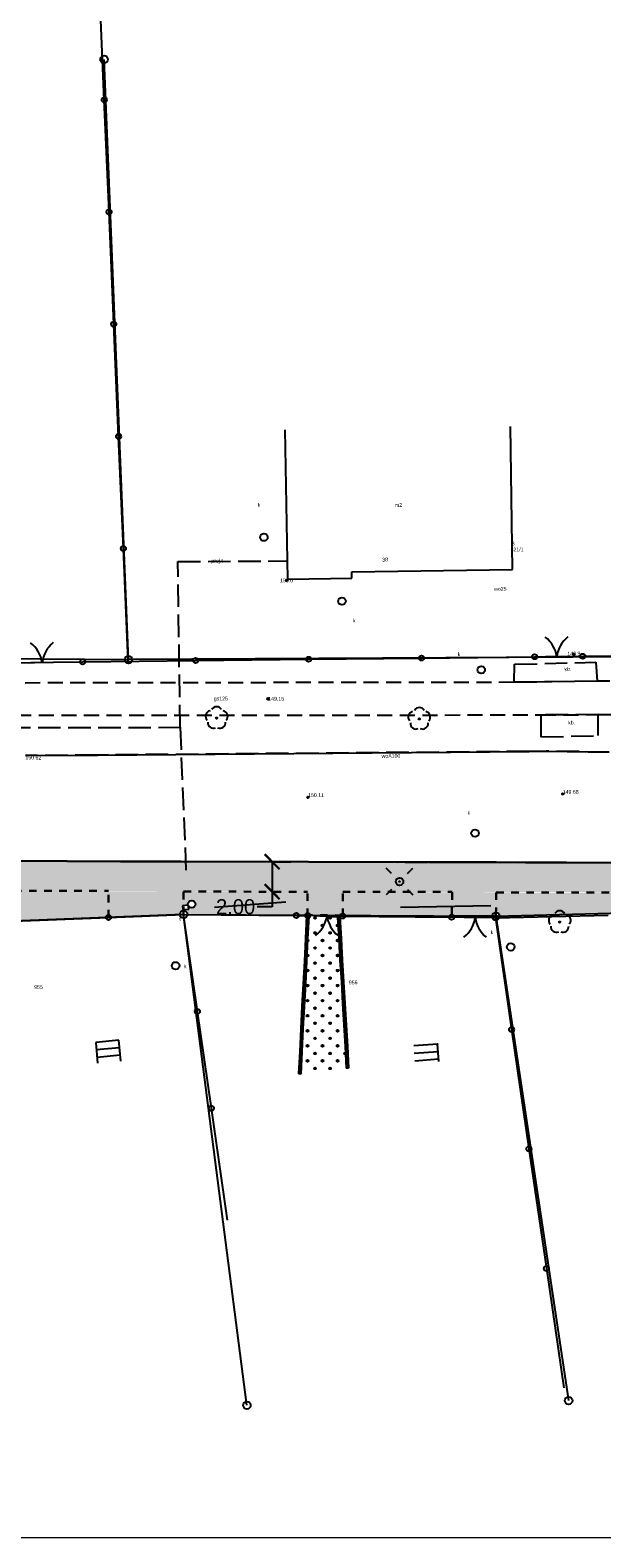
# Model space of a CAD drawing. Extents: x 7583285 to 7585126, y 6019995 to 6020809.
# Tile 26 of 54: x 7584112 to 7584150, y 6020644 to 6020744. Entities that reach past the tile are written whole.
import ezdxf
from ezdxf.enums import TextEntityAlignment as Align

# ---------------------------------------------------------------- set-up
doc = ezdxf.new("R2010")
doc.units = 0
doc.header["$MEASUREMENT"] = 0
for name, pattern in [('1_OTKC', [1.5, 1, -0.5]), ('1_OTKJ', [2, 1.5, -0.5]), ('1_OTKK', [0]), ('1_OTKU', [2, 1.5, -0.5]), ('3', [1, 0.5, -0.5]), ('3_EGBJ', [0]), ('3_EGBS', [0]), ('3_EGBSG', [0]), ('3_EGBU_A', [0]), ('4_SULO', [0]), ('4_SUPP_P', [2, 1.5, -0.5]), ('4_SUTS', [0])]:
    doc.linetypes.add(name, pattern=pattern)
doc.layers.get('0').update_dxf_attribs({"linetype": 'CONTINUOUS', "lineweight": 5})
doc.layers.get('Defpoints').update_dxf_attribs({"linetype": 'CONTINUOUS'})
for name, color, linetype, lineweight in [('0 Krawężnik ', 1, 'CONTINUOUS', 30), ('0 Krawężnik najazdowy', 6, 'CONTINUOUS', 30), ('0 obrzeże', 51, '3', 30), ('Dzialki', 3, 'CONTINUOUS', 25), ('wymiar', 7, 'CONTINUOUS', 30)]:
    doc.layers.add(name, color=color, linetype=linetype, lineweight=lineweight)
for name, color, linetype in [('EADTD_T_0', 216, 'CONTINUOUS'), ('EGBB_E_T_0', 7, 'CONTINUOUS'), ('EGBB_L_0', 36, '3_EGBU_A'), ('EGBE_L_3', 7, '3_EGBS'), ('EGBE_L_6', 7, '3_EGBJ'), ('Numery_dzialek', 7, 'CONTINUOUS'), ('Numery_uzytkow', 3, 'CONTINUOUS'), ('OTD_L_12', 7, 'CONTINUOUS'), ('OTK_E_T_3', 7, 'CONTINUOUS'), ('OTK_L_0', 7, '1_OTKJ'), ('OTK_L_1', 7, '1_OTKK'), ('OTK_L_2', 7, '1_OTKC'), ('OTK_L_4', 7, '1_OTKU'), ('OTO_L_0', 7, 'CONTINUOUS'), ('OTO_L_1', 7, 'CONTINUOUS'), ('OTR_T_0', 7, 'CONTINUOUS'), ('OTR_T_1', 7, 'CONTINUOUS'), ('OTZ_T_0', 96, 'CONTINUOUS'), ('P_SUTP_E_T_0', 30, 'CONTINUOUS'), ('P_SUTP_L_0', 30, '4_SUPP_P'), ('Punkty', 7, 'CONTINUOUS'), ('SUE_T_3', 7, 'CONTINUOUS'), ('SUGP_E_T_0', 52, 'CONTINUOUS'), ('SUGR_T_0', 52, 'CONTINUOUS'), ('SUK_E_T_4', 36, 'CONTINUOUS'), ('SUK_T_3', 36, 'CONTINUOUS'), ('SUL_L_1', 7, '4_SULO'), ('SUP_T_2', 7, 'CONTINUOUS'), ('SUT_E_T_1', 30, 'CONTINUOUS'), ('SUT_L_0', 30, '4_SUTS'), ('SUWP_E_T_0', 5, 'CONTINUOUS')]:
    doc.layers.add(name, color=color, linetype=linetype)
doc.dimstyles.new('Standard1', dxfattribs={"dimtxt": 1, "dimasz": 1, "dimexe": 1.25, "dimexo": 0.0625, "dimgap": 0.09, "dimtad": 0, "dimtih": 1, "dimtoh": 1, "dimzin": 0, "dimdsep": 46, "dimtxsty": 'Standard', "dimblk1": 'ARCHTICK', "dimblk2": 'ARCHTICK', "dimsah": 1, "dimcen": 0.09, "dimse2": 1, "dimaunit": 2, "dimazin": 0, "dimtfac": 1, "dimtdec": 4, "dimtofl": 0, "dimtmove": 0, "dimatfit": 3, "dimfxl": 1, "dimtolj": 1, "dimtzin": 0, "dimarcsym": 0})

# ---------------------------------------------------------------- blocks, each defined once
blk = doc.blocks.new('GRT')
at = {"linetype": 'Continuous'}
blk.add_circle((0, 0), 0.25, dxfattribs=at)
blk = doc.blocks.new('1_OTRN')
at = {"linetype": 'Continuous'}
blk.add_circle((0, 0), 0.045, dxfattribs=at)
blk = doc.blocks.new('1_OTRS')
at = {"linetype": 'Continuous'}
blk.add_circle((0, 0), 0.045, dxfattribs=at)
blk = doc.blocks.new('1_OTZL')
at = {"linetype": 'Continuous'}
blk.add_circle((0, 0), 0.045, dxfattribs=at)
for centre, start, end in [((-0.36, 0.12), 102.1445, 221.86), ((0, 0.38), 30.1401, 149.8599), ((0.36, 0.12), 318.14, 77.8555), ((-0.22, -0.3), 174.1482, 293.8542), ((0.22, -0.3), 246.1458, 5.8518)]:
    blk.add_arc(centre, 0.375, start, end, dxfattribs=at)
blk = doc.blocks.new('3_EGBW14_W')
at = {"linetype": 'Continuous'}
for radius in [0.055, 0.06, 0.05, 0.035, 0.04, 0.045, 0.025, 0.03, 0.02, 0.005, 0.01, 0.015]:
    blk.add_circle((0, 0), radius, dxfattribs=at)
blk = doc.blocks.new('4_SUEO_W')
at = {"linetype": 'Continuous'}
for p, q in [((-0.5303, 0.5303), (-0.8839, 0.8839)), ((0.5303, 0.5303), (0.8839, 0.8839)), ((-0.5303, -0.5303), (-0.8839, -0.8839)), ((0.5303, -0.5303), (0.8839, -0.8839))]:
    blk.add_line(p, q, dxfattribs=at)
blk.add_circle((0, 0), 0.025, dxfattribs=at)
blk = doc.blocks.new('4_SUPP')
at = {"linetype": 'Continuous'}
blk.add_circle((0, 0), 0.25, dxfattribs=at)
blk = doc.blocks.new('4_SUPS')
at = {"linetype": 'Continuous'}
blk.add_circle((0, 0), 0.0625, dxfattribs=at)
blk = doc.blocks.new('4_SUKS')
at = {"linetype": 'Continuous'}
blk.add_circle((0, 0), 0.25, dxfattribs=at)
blk = doc.blocks.new('_ArchTick')
at = {"color": 0, "linetype": 'ByBlock', "const_width": 0.15}
blk.add_lwpolyline([(-0.5, -0.5), (0.5, 0.5)], dxfattribs=at)
blk = doc.blocks.new('*D378')
at = {"layer": 'Defpoints', "color": 0, "transparency": 16777216}
for p in [(7584127.62, 6020688.61), (7584127.62, 6020686.62), (7584127.62, 6020686.62)]:
    blk.add_point(p, dxfattribs=at)
at = {"layer": 'wymiar', "color": 0, "lineweight": -2, "transparency": 16777216}
for p, q in [((7584127.62, 6020688.61), (7584127.62, 6020686.62)), ((7584127.69, 6020688.61), (7584128.87, 6020688.61)), ((7584127.62, 6020686.62), (7584127.62, 6020685.62)), ((7584127.62, 6020685.62), (7584126.62, 6020685.62))]:
    blk.add_line(p, q, dxfattribs=at)
for p, rotation in [((7584127.62, 6020688.61), 89.82835672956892), ((7584127.62, 6020686.62), 269.828356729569)]:
    blk.add_blockref('_ArchTick', p, dxfattribs=dict(at, rotation=rotation))
at = {"layer": 'wymiar', "color": 0, "transparency": 16777216, "insert": (7584125.19, 6020685.62), "char_height": 1, "attachment_point": 5}
blk.add_mtext('\\A1;2.00', dxfattribs=at)

msp = doc.modelspace()

# ---------------------------------------------------------------- hatches: boundary and pattern name
at = {"lineweight": 30}
h = msp.add_hatch(color=256, dxfattribs=at)
h.dxf.hatch_style = 1
h.set_gradient(color1=(173, 173, 173), color2=(143, 143, 143), one_color=1, tint=0.47)
h.paths.add_polyline_path([(7584184.03, 6020688.51), (7584184.031, 6020686.51), (7584178.714, 6020686.51), (7584176.46, 6020686.51), (7584176.474, 6020685.823), (7584174.546, 6020685.784), (7584174.496, 6020686.51), (7584163.62, 6020686.51), (7584163.65, 6020685.562), (7584159.577, 6020685.433), (7584159.577, 6020686.573), (7584139.588, 6020686.604), (7584132.31, 6020686.604), (7584132.301, 6020685.049), (7584129.979, 6020685.03), (7584129.983, 6020686.611), (7584116.751, 6020686.67), (7584110.397, 6020686.67), (7584107.426, 6020686.51), (7584096, 6020686.51), (7584096.066, 6020684.156), (7584095.028, 6020684.155), (7584094.91, 6020686.47), (7584090.79, 6020686.45), (7584087.38, 6020686.5), (7584076.799, 6020686.5), (7584072.031, 6020686.5), (7584063.27, 6020686.437), (7584063.279, 6020684.188), (7584062.17, 6020684.22), (7584062.172, 6020686.49), (7584049.78, 6020686.5), (7584046.255, 6020686.78), (7584038.409, 6020686.989), (7584034.778, 6020687.086), (7584020.493, 6020687.518), (7584014.844, 6020687.619), (7583996.64, 6020687.906), (7583996.64, 6020685.863), (7583995.64, 6020685.863), (7583995.64, 6020687.886), (7583992.069, 6020687.886), (7583988.622, 6020688.013), (7583985.939, 6020688.013), (7583981.93, 6020687.765), (7583955.77, 6020687.575), (7583955.77, 6020686.07), (7583954.26, 6020686.07), (7583954.249, 6020687.588), (7583940.36, 6020687.47), (7583932.205, 6020686.457), (7583932.202, 6020687.581), (7583908.883, 6020687.917), (7583895.47, 6020688.454), (7583879.431, 6020690.274), (7583871.509, 6020690.557), (7583850.73, 6020691.44), (7583837.31, 6020690.63), (7583824.719, 6020690.63), (7583820.29, 6020690.88), (7583816.81, 6020690.8), (7583808.51, 6020691.09), (7583808.51, 6020688.714), (7583807.301, 6020688.755), (7583807.38, 6020691.12), (7583804.4, 6020691.19), (7583800.384, 6020691.296), (7583800.32, 6020688.87), (7583766.736, 6020690.08), (7583766.953, 6020690.832), (7583767.612, 6020692.057), (7583774.909, 6020692.004), (7583775.984, 6020691.939), (7583779.62, 6020692.04), (7583783.71, 6020692.04), (7583795.5, 6020691.91), (7583800.64, 6020693.44), (7583804.51, 6020693.25), (7583816.78, 6020692.99), (7583820.29, 6020692.88), (7583823.06, 6020692.75), (7583831.23, 6020692.43), (7583837.31, 6020692.745), (7583850.73, 6020693.44), (7583875.346, 6020692.44), (7583879.431, 6020692.274), (7583880.102, 6020692.247), (7583895.705, 6020690.525), (7583905.884, 6020690.209), (7583908.883, 6020690.117), (7583932.826, 6020689.714), (7583948.721, 6020689.587), (7583981.93, 6020689.965), (7583985.902, 6020690.012), (7583988.58, 6020690.044), (7583992.069, 6020690.086), (7583997.407, 6020690.086), (7584009.084, 6020689.773), (7584020.422, 6020689.518), (7584034.778, 6020689.086), (7584046.21, 6020688.78), (7584060.778, 6020688.677), (7584073.362, 6020688.67), (7584090.798, 6020688.67), (7584110.425, 6020688.67), (7584138.543, 6020688.573), (7584165.71, 6020688.573)])
h.paths.add_polyline_path([(7583755.187, 6020695.111), (7583754.885, 6020693.143), (7583760.83, 6020692.23), (7583761.245, 6020690.946), (7583761.322, 6020690.248), (7583751.485, 6020690.549), (7583751.578, 6020693.341), (7583746.91, 6020693.53), (7583726.307, 6020694.557), (7583707.51, 6020695.44), (7583709.508, 6020697.365), (7583734.856, 6020696.127)])
h.paths.add_polyline_path([(7583702.142, 6020697.67), (7583703.303, 6020695.65), (7583688.945, 6020695.982), (7583668.249, 6020696.589), (7583670.04, 6020698.557)])
h = msp.add_hatch(color=256, dxfattribs=at)
h.dxf.hatch_style = 1
h.set_gradient(color1=(204, 102, 102), color2=(155, 77, 77), one_color=1, tint=0.47)
h.paths.add_polyline_path([(7584020.493, 6020685.297), (7584020.493, 6020687.518), (7584014.844, 6020687.619), (7584014.844, 6020686.266), (7584014.844, 6020685.425), (7584020.493, 6020685.297)])
h.paths.add_polyline_path([(7584116.741, 6020685.08), (7584116.751, 6020686.636), (7584121.73, 6020686.636), (7584121.735, 6020686.636), (7584121.732, 6020685.696), (7584121.66, 6020685.69), (7584121.68, 6020685.44), (7584121.731, 6020685.444), (7584121.731, 6020685.36, 0.4266037), (7584121.48, 6020685.1), (7584116.91, 6020684.921, 0.3929399)])
h.paths.add_polyline_path([(7584071.956, 6020684.93), (7584076.881, 6020684.945), (7584076.802, 6020686.445), (7584072.03, 6020686.47), (7584071.954, 6020684.93)])
h.paths.add_polyline_path([(7584090.784, 6020684.945), (7584090.79, 6020686.45), (7584087.379, 6020686.45), (7584087.346, 6020685.125), (7584090.784, 6020684.945)])
h.paths.add_polyline_path([(7584046.215, 6020685.328), (7584046.255, 6020686.78), (7584049.735, 6020686.504, 0.4289752), (7584049.779, 6020686.455), (7584049.744, 6020685.264)])
h.paths.add_polyline_path([(7584071.909, 6020683.936), (7584071.956, 6020684.93), (7584076.881, 6020684.945), (7584076.942, 6020683.79), (7584071.909, 6020683.936)])
h.paths.add_polyline_path([(7584139.569, 6020685.658), (7584139.588, 6020686.632), (7584142.519, 6020686.573), (7584142.503, 6020685.24, 0.416048), (7584142.25, 6020684.991), (7584139.697, 6020685.006, 0.2537012), (7584139.558, 6020685.09), (7584139.569, 6020685.658)])
h.paths.add_polyline_path([(7584107.428, 6020684.55), (7584107.426, 6020685.981), (7584110.379, 6020686.173), (7584110.324, 6020684.664), (7584109.42, 6020684.628, 0.9910896), (7584109.08, 6020684.615), (7584107.428, 6020684.55)])
h.paths.add_polyline_path([(7584038.409, 6020684.901), (7584038.409, 6020686.226), (7584034.778, 6020686.239), (7584034.778, 6020684.981)])
h.paths.add_polyline_path([(7584087.317, 6020683.907), (7584087.346, 6020685.125), (7584090.784, 6020684.945), (7584090.781, 6020684.033), (7584087.317, 6020683.907)])
h.paths.add_polyline_path([(7584099.866, 6020685.225), (7584099.88, 6020686.5), (7584096.95, 6020686.48), (7584097.005, 6020685.129), (7584099.866, 6020685.225)])
h.paths.add_polyline_path([(7584038.409, 6020686.226), (7584038.409, 6020686.989), (7584034.778, 6020687.086), (7584034.778, 6020686.239)])
h.paths.add_polyline_path([(7584097.043, 6020684.184), (7584097.005, 6020685.129), (7584099.866, 6020685.225), (7584099.856, 6020684.337, 0.2050996), (7584099.746, 6020684.261, 0), (7584099.746, 6020684.261)])
h.paths.add_polyline_path([(7584184.031, 6020686.51), (7584184.03, 6020686.51), (7584178.714, 6020686.51), (7584178.714, 6020685.978), (7584184.044, 6020685.978)])
h.paths.add_polyline_path([(7584046.197, 6020684.685), (7584046.215, 6020685.328), (7584049.744, 6020685.264), (7584049.725, 6020684.617), (7584046.622, 6020684.673)])
h.paths.add_polyline_path([(7584110.379, 6020686.173), (7584110.397, 6020686.67), (7584107.426, 6020686.51), (7584107.426, 6020685.981)])
h.paths.add_polyline_path([(7584159.576, 6020685.452), (7584159.541, 6020686.573), (7584163.62, 6020686.51), (7584163.634, 6020685.802, 0.5012434), (7584163.32, 6020685.553), (7584160.16, 6020685.468, 0.3387769), (7584159.953, 6020685.462), (7584159.576, 6020685.452)])
h = msp.add_hatch(color=256, dxfattribs=at)
h.dxf.hatch_style = 1
h.set_gradient(color1=(191, 255, 127), color2=(191, 255, 127), one_color=1, tint=0.47)
h.paths.add_polyline_path([(7584142.503, 6020685.24), (7584142.519, 6020686.573), (7584159.543, 6020686.51), (7584159.564, 6020685.84), (7584159.576, 6020685.452), (7584155.118, 6020685.331, 0.3734684), (7584154.895, 6020685.325), (7584150.066, 6020685.195, 0.4079077), (7584149.828, 6020685.188), (7584142.75, 6020684.997, 0.4028123)])
h.paths.add_polyline_path([(7584099.88, 6020686.5), (7584107.41, 6020686.51), (7584107.428, 6020684.55), (7584101.03, 6020684.3, 0.9946669), (7584100.53, 6020684.283), (7584100.44, 6020684.28, 0.0707169), (7584100.45, 6020684.35, 1.022684), (7584099.95, 6020684.339, 0.0905515), (7584099.889, 6020684.335)])
h.paths.add_polyline_path([(7584106.69, 6020685.58, 1), (7584106.19, 6020685.58, 1)], flags=16)
h.paths.add_polyline_path([(7584103.465, 6020685.169), (7584103.47, 6020684.794), (7584104.012, 6020684.801), (7584104.007, 6020685.176)], flags=8)
h.paths.add_polyline_path([(7584110.324, 6020684.664), (7584110.464, 6020686.67), (7584116.751, 6020686.67), (7584116.741, 6020685.08, 0.4195146), (7584116.57, 6020684.908), (7584110.324, 6020684.664)])
h.paths.add_polyline_path([(7584121.732, 6020685.696), (7584121.735, 6020686.636), (7584129.979, 6020686.611), (7584129.979, 6020685.2, 0.3554894), (7584129.813, 6020685.063), (7584129.398, 6020685.066, 0.8536998), (7584129.062, 6020685.068), (7584121.98, 6020685.109, 0.0014444), (7584121.98, 6020685.11, 0.4133364), (7584121.731, 6020685.36), (7584121.731, 6020685.444), (7584122.08, 6020685.47), (7584122.047, 6020685.677, 0.7898497), (7584122.52, 6020685.79, 1.1548846), (7584122.03, 6020685.719), (7584121.732, 6020685.696)])
h.paths.add_polyline_path([(7584132.31, 6020685.17), (7584132.31, 6020686.604), (7584139.587, 6020686.583), (7584139.558, 6020685.09, 0.2747946), (7584139.404, 6020685.008), (7584132.473, 6020685.048, 0.3327698)])
h.paths.add_polyline_path([(7584167.021, 6020685.63), (7584166.972, 6020686.51), (7584167.336, 6020686.51, 0.5619515), (7584167.764, 6020686.51), (7584174.496, 6020686.51), (7584174.542, 6020685.835), (7584174.546, 6020685.784)])
h.paths.add_polyline_path([(7584163.633, 6020685.859), (7584163.62, 6020686.51), (7584166.972, 6020686.51), (7584167.021, 6020685.63), (7584163.82, 6020685.565, 0.3340708), (7584163.634, 6020685.802)])
h.paths.add_polyline_path([(7584176.46, 6020685.823), (7584176.46, 6020685.891), (7584176.46, 6020686.51), (7584178.714, 6020686.51), (7584178.714, 6020685.978), (7584178.714, 6020685.869)])

# ---------------------------------------------------------------- linework, layer by layer
at = {"lineweight": 9}
msp.add_lwpolyline([(7584299.239, 6020643.695), (7584089.239, 6020643.695), (7584089.239, 6020792.195), (7584299.239, 6020792.195), (7584299.239, 6020643.695)], dxfattribs=at)
at = {"layer": '0 Krawężnik ', "lineweight": 30}
for p, q in [((7584117.543, 6020688.637), (7584110.468, 6020688.67)), ((7584138.543, 6020688.573), (7584121.543, 6020688.637)), ((7584159.543, 6020688.51), (7584142.543, 6020688.573))]:
    msp.add_line(p, q, dxfattribs=at)
at = {"layer": '0 Krawężnik najazdowy', "lineweight": 30}
for p, q in [((7584121.543, 6020688.637), (7584117.543, 6020688.637)), ((7584142.543, 6020688.573), (7584138.543, 6020688.573)), ((7584121.73, 6020685.11), (7584116.74, 6020684.91)), ((7584142.5, 6020684.99), (7584139.556, 6020685.007))]:
    msp.add_line(p, q, dxfattribs=at)
at = {"layer": '0 obrzeże', "lineweight": 30}
for p, q in [((7584110.464, 6020686.67), (7584116.751, 6020686.67)), ((7584116.74, 6020684.91), (7584116.751, 6020686.64)), ((7584121.73, 6020686.636), (7584129.979, 6020686.611)), ((7584121.73, 6020685.11), (7584121.735, 6020686.636)), ((7584129.979, 6020685.005), (7584129.979, 6020686.611)), ((7584132.31, 6020685), (7584132.31, 6020686.604)), ((7584132.31, 6020686.604), (7584139.588, 6020686.604)), ((7584139.587, 6020686.583), (7584139.556, 6020685.007)), ((7584142.519, 6020686.573), (7584142.5, 6020684.99)), ((7584142.519, 6020686.573), (7584159.541, 6020686.573)), ((7584132.31, 6020685.049), (7584129.979, 6020685.062))]:
    msp.add_line(p, q, dxfattribs=at)
at = {"layer": 'Dzialki'}
for p, q in [((7584118.07, 6020702.04), (7584116.45, 6020741.91)), ((7584093.71, 6020702.22), (7584118.07, 6020702.04)), ((7584164.48, 6020702.3), (7584118.07, 6020702.04)), ((7584142.5, 6020684.99), (7584163.57, 6020685.56)), ((7584121.73, 6020685.11), (7584100.78, 6020684.29)), ((7584121.73, 6020685.11), (7584142.5, 6020684.99)), ((7584125.94, 6020652.5), (7584121.73, 6020685.11)), ((7584142.5, 6020684.99), (7584147.33, 6020652.81))]:
    msp.add_line(p, q, dxfattribs=at)
at = {"layer": 'EGBB_L_0', "linetype": '3_EGBU_A'}
for p, q in [((7584128.46, 6020717.3), (7584128.65, 6020707.39)), ((7584143.6, 6020708.03), (7584143.46, 6020717.53)), ((7584128.65, 6020707.39), (7584132.92, 6020707.44)), ((7584132.92, 6020707.87), (7584143.6, 6020708.03)), ((7584132.92, 6020707.44), (7584132.92, 6020707.87))]:
    msp.add_line(p, q, dxfattribs=at)
at = {"layer": 'EGBE_L_3', "linetype": '3_EGBS'}
for p, q in [((7584117.42, 6020676.75), (7584115.89, 6020676.61)), ((7584117.42, 6020676.75), (7584115.89, 6020676.61)), ((7584115.89, 6020676.61), (7584116.01, 6020675.22)), ((7584117.47, 6020676.25), (7584115.93, 6020676.11)), ((7584138.62, 6020676.49), (7584137.04, 6020676.37)), ((7584117.52, 6020675.75), (7584115.98, 6020675.61)), ((7584138.65, 6020675.99), (7584137.07, 6020675.87)), ((7584138.69, 6020675.49), (7584137.1, 6020675.37))]:
    msp.add_line(p, q, dxfattribs=at)
at = {"layer": 'EGBE_L_3', "linetype": '3_EGBSG'}
for p, q in [((7584117.55, 6020675.36), (7584117.42, 6020676.75)), ((7584138.7, 6020675.35), (7584138.62, 6020676.49))]:
    msp.add_line(p, q, dxfattribs=at)
at = {"layer": 'EGBE_L_3', "linetype": '3_EGBS'}
msp.add_point((7584138.62, 6020676.49), dxfattribs=at)
at = {"layer": 'EGBE_L_6', "linetype": '3_EGBJ'}
for p, q in [((7584129.98, 6020685.03), (7584129.44, 6020674.51)), ((7584132.04, 6020684.93), (7584129.98, 6020685.03)), ((7584132.63, 6020674.9), (7584132.04, 6020684.93))]:
    msp.add_line(p, q, dxfattribs=at)
at = {"layer": 'OTD_L_12'}
for p, q in [((7584129.91, 6020685.01), (7584129.83, 6020683.51)), ((7584129.87, 6020684.26), (7584130.01, 6020684.1)), ((7584129.88, 6020684.41), (7584130.02, 6020684.25)), ((7584130.06, 6020685), (7584129.91, 6020685.01)), ((7584130.06, 6020685), (7584129.98, 6020683.5)), ((7584132.12, 6020684.94), (7584131.97, 6020684.93)), ((7584131.97, 6020684.93), (7584132.05, 6020683.5)), ((7584132, 6020684.36), (7584132.16, 6020684.22)), ((7584132.01, 6020684.21), (7584132.17, 6020684.08)), ((7584132.12, 6020684.94), (7584132.2, 6020683.5)), ((7584129.83, 6020683.51), (7584129.76, 6020682.01)), ((7584129.98, 6020683.5), (7584129.9, 6020682)), ((7584132.05, 6020683.5), (7584132.13, 6020682.06)), ((7584132.2, 6020683.5), (7584132.28, 6020682.07)), ((7584129.79, 6020682.76), (7584129.94, 6020682.6)), ((7584129.8, 6020682.91), (7584129.94, 6020682.75)), ((7584132.08, 6020682.92), (7584132.24, 6020682.79)), ((7584132.09, 6020682.78), (7584132.25, 6020682.64)), ((7584129.76, 6020682.01), (7584129.68, 6020680.51)), ((7584129.72, 6020681.41), (7584129.87, 6020681.25)), ((7584129.72, 6020681.26), (7584129.86, 6020681.1)), ((7584129.9, 6020682), (7584129.83, 6020680.5)), ((7584132.13, 6020682.06), (7584132.22, 6020680.63)), ((7584132.17, 6020681.49), (7584132.33, 6020681.35)), ((7584132.18, 6020681.34), (7584132.33, 6020681.21)), ((7584132.28, 6020682.07), (7584132.37, 6020680.64)), ((7584129.68, 6020680.51), (7584129.6, 6020679.01)), ((7584129.83, 6020680.5), (7584129.75, 6020679)), ((7584132.22, 6020680.63), (7584132.3, 6020679.19)), ((7584132.37, 6020680.64), (7584132.45, 6020679.2)), ((7584129.64, 6020679.76), (7584129.78, 6020679.6)), ((7584129.65, 6020679.91), (7584129.79, 6020679.75)), ((7584132.25, 6020680.05), (7584132.41, 6020679.92)), ((7584132.26, 6020679.91), (7584132.42, 6020679.78)), ((7584132.3, 6020679.19), (7584132.38, 6020677.76)), ((7584132.45, 6020679.2), (7584132.53, 6020677.77)), ((7584129.6, 6020679.01), (7584129.52, 6020677.51)), ((7584129.56, 6020678.26), (7584129.7, 6020678.1)), ((7584129.57, 6020678.41), (7584129.71, 6020678.25)), ((7584129.75, 6020679), (7584129.67, 6020677.5)), ((7584132.33, 6020678.62), (7584132.49, 6020678.49)), ((7584132.34, 6020678.48), (7584132.5, 6020678.34)), ((7584129.52, 6020677.51), (7584129.45, 6020676.01)), ((7584129.67, 6020677.5), (7584129.6, 6020676)), ((7584132.38, 6020677.76), (7584132.47, 6020676.33)), ((7584132.42, 6020677.19), (7584132.58, 6020677.05)), ((7584132.53, 6020677.77), (7584132.62, 6020676.33)), ((7584129.49, 6020676.91), (7584129.63, 6020676.75)), ((7584129.49, 6020676.76), (7584129.63, 6020676.6)), ((7584132.43, 6020677.04), (7584132.58, 6020676.91)), ((7584132.47, 6020676.33), (7584132.55, 6020674.89)), ((7584132.62, 6020676.33), (7584132.7, 6020674.9)), ((7584129.45, 6020676.01), (7584129.37, 6020674.51)), ((7584129.41, 6020675.26), (7584129.55, 6020675.1)), ((7584129.42, 6020675.41), (7584129.56, 6020675.25)), ((7584129.6, 6020676), (7584129.52, 6020674.5)), ((7584132.5, 6020675.75), (7584132.66, 6020675.62)), ((7584132.51, 6020675.61), (7584132.67, 6020675.47)), ((7584129.52, 6020674.5), (7584129.37, 6020674.51)), ((7584132.7, 6020674.9), (7584132.55, 6020674.89))]:
    msp.add_line(p, q, dxfattribs=at)
at = {"layer": 'OTK_L_0', "linetype": '1_OTKJ'}
for p, q in [((7584116.02, 6020695.7), (7584111.22, 6020695.66)), ((7584144.71, 6020695.94), (7584116.02, 6020695.7)), ((7584145.83, 6020695.95), (7584144.71, 6020695.94)), ((7584150.02, 6020695.9), (7584145.83, 6020695.95)), ((7584110.47, 6020688.67), (7584166.86, 6020688.5))]:
    msp.add_line(p, q, dxfattribs=at)
at = {"layer": 'OTK_L_1', "linetype": '1_OTKK'}
for p, q in [((7584111.22, 6020695.66), (7584116.02, 6020695.7)), ((7584116.02, 6020695.7), (7584144.71, 6020695.94)), ((7584144.71, 6020695.94), (7584145.83, 6020695.95)), ((7584145.83, 6020695.95), (7584150.02, 6020695.9)), ((7584110.47, 6020688.67), (7584166.86, 6020688.5))]:
    msp.add_line(p, q, dxfattribs=at)
at = {"layer": 'OTK_L_2', "linetype": '1_OTKC'}
for p, q in [((7584143.7, 6020700.53), (7584094.5, 6020700.46)), ((7584149.22, 6020700.6), (7584143.7, 6020700.53)), ((7584183.07, 6020700.59), (7584149.22, 6020700.6)), ((7584095.61, 6020698.35), (7584145.48, 6020698.36)), ((7584145.48, 6020698.36), (7584149.3, 6020698.39)), ((7584149.3, 6020698.39), (7584182.96, 6020698.4))]:
    msp.add_line(p, q, dxfattribs=at)
at = {"layer": 'OTK_L_4', "linetype": '1_OTKU'}
for p, q in [((7584143.7, 6020700.53), (7584143.74, 6020701.73)), ((7584143.74, 6020701.73), (7584149.14, 6020701.87)), ((7584149.14, 6020701.87), (7584149.22, 6020700.6)), ((7584149.22, 6020700.6), (7584143.7, 6020700.53)), ((7584149.3, 6020698.39), (7584145.48, 6020698.36)), ((7584145.48, 6020698.36), (7584145.49, 6020696.91)), ((7584149.3, 6020696.99), (7584149.3, 6020698.39)), ((7584145.49, 6020696.91), (7584149.3, 6020696.99))]:
    msp.add_line(p, q, dxfattribs=at)
at = {"layer": 'OTO_L_0'}
for p, q in [((7584116.46, 6020739.23), (7584116.15, 6020746.69)), ((7584116.78, 6020731.78), (7584116.46, 6020739.23)), ((7584117.09, 6020724.33), (7584116.78, 6020731.78)), ((7584117.41, 6020716.87), (7584117.09, 6020724.33)), ((7584117.73, 6020709.42), (7584117.41, 6020716.87)), ((7584118.04, 6020701.93), (7584117.73, 6020709.42)), ((7584137.55, 6020702.14), (7584145.07, 6020702.23)), ((7584148.27, 6020702.26), (7584155.77, 6020702.33)), ((7584115.03, 6020701.89), (7584122.53, 6020701.98)), ((7584122.53, 6020701.98), (7584130.04, 6020702.06)), ((7584130.04, 6020702.06), (7584137.55, 6020702.14)), ((7584109.25, 6020684.62), (7584116.74, 6020684.91)), ((7584116.74, 6020684.91), (7584121.73, 6020685.11)), ((7584121.73, 6020685.11), (7584129.23, 6020685.04)), ((7584122.65, 6020678.67), (7584121.73, 6020685.11)), ((7584129.23, 6020685.04), (7584129.98, 6020685.03)), ((7584132.31, 6020685), (7584139.55, 6020684.92)), ((7584142.46, 6020684.89), (7584149.95, 6020685.07)), ((7584142.46, 6020684.89), (7584143.54, 6020677.46)), ((7584123.58, 6020672.23), (7584122.65, 6020678.67)), ((7584143.54, 6020677.46), (7584144.69, 6020669.53)), ((7584124.65, 6020664.81), (7584123.58, 6020672.23)), ((7584144.69, 6020669.53), (7584145.85, 6020661.59)), ((7584145.85, 6020661.59), (7584147.01, 6020653.66))]:
    msp.add_line(p, q, dxfattribs=at)
for centre in [(7584116.46, 6020739.23), (7584116.78, 6020731.78), (7584117.09, 6020724.33), (7584117.41, 6020716.87), (7584117.73, 6020709.42), (7584130.04, 6020702.06), (7584137.55, 6020702.14), (7584122.53, 6020701.98), (7584129.23, 6020685.04), (7584116.74, 6020684.91), (7584122.65, 6020678.67), (7584143.54, 6020677.46), (7584123.58, 6020672.23), (7584144.69, 6020669.53), (7584145.85, 6020661.59)]:
    msp.add_circle(centre, 0.17, dxfattribs=at)
at = {"layer": 'OTO_L_1'}
for p, q in [((7584145.07, 6020702.23), (7584146.04, 6020702.24)), ((7584145.79, 6020702.24), (7584147.29, 6020702.25)), ((7584147.29, 6020702.25), (7584148.27, 6020702.26)), ((7584109.89, 6020701.82), (7584111.83, 6020701.85)), ((7584111.58, 6020701.85), (7584113.08, 6020701.87)), ((7584113.08, 6020701.87), (7584115.03, 6020701.89)), ((7584130.52, 6020685.02), (7584129.98, 6020685.03)), ((7584132.02, 6020685), (7584130.52, 6020685.02)), ((7584132.31, 6020685), (7584131.77, 6020685)), ((7584140.38, 6020684.91), (7584139.55, 6020684.92)), ((7584141.88, 6020684.89), (7584140.38, 6020684.91)), ((7584142.46, 6020684.89), (7584141.63, 6020684.9))]:
    msp.add_line(p, q, dxfattribs=at)
for centre in [(7584145.07, 6020702.23), (7584148.27, 6020702.26), (7584115.03, 6020701.89), (7584129.98, 6020685.03), (7584132.31, 6020685), (7584139.55, 6020684.92), (7584142.46, 6020684.89)]:
    msp.add_circle(centre, 0.17, dxfattribs=at)
for centre, start, end in [((7584144.564, 6020701.948), 8.49536, 52.56973), ((7584148.525, 6020701.986), 128.53208, 172.60645), ((7584110.355, 6020701.553), 8.71608, 52.79045), ((7584114.316, 6020701.606), 128.7528, 172.82717), ((7584129.293, 6020685.314), 307.22733, 351.3017), ((7584133.254, 6020685.262), 187.19061, 231.26498), ((7584139.148, 6020685.202), 307.28965, 351.36403), ((7584143.109, 6020685.154), 187.25293, 231.3273)]:
    msp.add_arc(centre, 2, start, end, dxfattribs=at)
at = {"layer": 'P_SUTP_L_0', "linetype": '4_SUPP_P'}
for p, q in [((7584121.36, 6020708.55), (7584128.63, 6020708.59)), ((7584121.5, 6020697.54), (7584121.36, 6020708.55)), ((7584106.06, 6020697.51), (7584121.5, 6020697.54)), ((7584121.5, 6020697.54), (7584121.9, 6020687.82))]:
    msp.add_line(p, q, dxfattribs=at)
at = {"layer": 'SUL_L_1', "linetype": '4_SULO'}
for p, q in [((7584123.79, 6020685.6), (7584128.54, 6020685.94)), ((7584136.16, 6020685.59), (7584142.16, 6020685.71))]:
    msp.add_line(p, q, dxfattribs=at)
at = {"layer": 'SUT_L_0', "linetype": '4_SUTS'}
for p, q in [((7584122.04, 6020685.72), (7584121.66, 6020685.69)), ((7584121.66, 6020685.69), (7584121.68, 6020685.44)), ((7584121.68, 6020685.44), (7584122.08, 6020685.47)), ((7584122.08, 6020685.47), (7584122.04, 6020685.72))]:
    msp.add_line(p, q, dxfattribs=at)

# ---------------------------------------------------------------- block references
at = {"layer": 'EGBE_L_6'}
for p in [(7584130.47, 6020684.88), (7584130.97, 6020684.38), (7584131.47, 6020684.88), (7584131.97, 6020684.38), (7584129.97, 6020683.38), (7584130.47, 6020683.88), (7584130.97, 6020683.38), (7584131.47, 6020683.88), (7584131.97, 6020683.38), (7584129.97, 6020682.38), (7584130.47, 6020682.88), (7584130.97, 6020682.38), (7584131.47, 6020682.88), (7584131.97, 6020682.38), (7584129.97, 6020681.38), (7584130.47, 6020681.88), (7584130.97, 6020681.38), (7584131.47, 6020681.88), (7584131.97, 6020681.38), (7584129.97, 6020680.38), (7584130.47, 6020680.88), (7584130.97, 6020680.38), (7584131.47, 6020680.88), (7584131.97, 6020680.38), (7584129.97, 6020679.38), (7584130.47, 6020679.88), (7584130.97, 6020679.38), (7584131.47, 6020679.88), (7584131.97, 6020679.38), (7584129.97, 6020678.38), (7584130.47, 6020678.88), (7584130.97, 6020678.38), (7584131.47, 6020678.88), (7584131.97, 6020678.38), (7584129.97, 6020677.38), (7584130.47, 6020677.88), (7584130.97, 6020677.38), (7584131.47, 6020677.88), (7584131.97, 6020677.38), (7584129.97, 6020676.38), (7584130.47, 6020676.88), (7584130.97, 6020676.38), (7584131.47, 6020676.88), (7584131.97, 6020676.38), (7584129.97, 6020675.38), (7584130.47, 6020675.88), (7584130.97, 6020675.38), (7584131.47, 6020675.88), (7584131.97, 6020675.38), (7584132.47, 6020675.88), (7584130.47, 6020674.88), (7584131.47, 6020674.88)]:
    msp.add_blockref('3_EGBW14_W', p, dxfattribs=at)
at = {"layer": 'OTR_T_0'}
for p, rotation in [((7584146.94, 6020693.12), 0.413845), ((7584130, 6020692.89), 0.413817)]:
    msp.add_blockref('1_OTRS', p, dxfattribs=dict(at, rotation=rotation))
at = {"layer": 'OTR_T_1', "rotation": 0.413845}
for p in [(7584128.58, 6020707.3), (7584147.69, 6020702.39)]:
    msp.add_blockref('1_OTRN', p, dxfattribs=at)
at = {"layer": 'OTZ_T_0'}
for p in [(7584123.93, 6020698.15), (7584137.4, 6020698.1), (7584146.74, 6020684.6)]:
    msp.add_blockref('1_OTZL', p, dxfattribs=at)
at = {"layer": 'Punkty'}
for p in [(7584116.45, 6020741.91), (7584118.07, 6020702.04), (7584121.73, 6020685.11), (7584142.5, 6020684.99), (7584125.94, 6020652.5), (7584147.33, 6020652.81)]:
    msp.add_blockref('GRT', p, dxfattribs=at)
at = {"layer": 'SUE_T_3'}
for name in ['4_SUEO_W', '4_SUPP']:
    msp.add_blockref(name, (7584136.09, 6020687.29), dxfattribs=at)
at = {"layer": 'SUGR_T_0'}
msp.add_blockref('4_SUPS', (7584127.36, 6020699.44), dxfattribs=at)
at = {"layer": 'SUK_T_3'}
for p in [(7584127.07, 6020710.17), (7584132.26, 6020705.92), (7584141.52, 6020701.36), (7584141.11, 6020690.51), (7584143.48, 6020682.95), (7584121.2, 6020681.7)]:
    msp.add_blockref('4_SUKS', p, dxfattribs=at)
at = {"layer": 'SUP_T_2'}
for p in [(7584136.09, 6020687.29), (7584122.27, 6020685.79)]:
    msp.add_blockref('4_SUPP', p, dxfattribs=at)

# ---------------------------------------------------------------- texts
at = {"layer": 'EADTD_T_0'}
msp.add_text('38', height=0.25, rotation=2.33731, dxfattribs=at).set_placement((7584134.94, 6020708.55))
at = {"layer": 'EGBB_E_T_0'}
msp.add_text('m2', height=0.25, dxfattribs=at).set_placement((7584136.02, 6020712.31), align=Align.MIDDLE)
at = {"layer": 'Numery_dzialek'}
for s, p in [('621/1', (7584143.47, 6020709.48)), ('955', (7584111.8, 6020680.41)), ('956', (7584132.72, 6020680.72))]:
    msp.add_text(s, height=0.25, dxfattribs=at).set_placement(p, align=Align.TOP_LEFT)
at = {"layer": 'Numery_uzytkow'}
msp.add_text('B', height=0.25, dxfattribs=at).set_placement((7584143.52, 6020709.63))
at = {"layer": 'OTK_E_T_3'}
msp.add_text('kb.', height=0.25, rotation=6.64527, dxfattribs=at).set_placement((7584147.28, 6020701.42), align=Align.MIDDLE)
msp.add_text('kb.', height=0.25, dxfattribs=at).set_placement((7584147.53, 6020697.86), align=Align.MIDDLE)
at = {"layer": 'OTR_T_0'}
msp.add_text('150.62', height=0.25, rotation=359.48978, dxfattribs=at).set_placement((7584111.22, 6020695.66), align=Align.TOP_LEFT)
for s, rotation, p in [('150.11', 0.41382, (7584130.01, 6020692.91)), ('149.68', 0.41385, (7584146.94, 6020693.12))]:
    msp.add_text(s, height=0.25, rotation=rotation, dxfattribs=at).set_placement(p)
at = {"layer": 'OTR_T_1'}
for s, p in [('150.0', (7584128.58, 6020707.3)), ('149.9', (7584147.68, 6020702.44))]:
    msp.add_text(s, height=0.25, rotation=0.41385, dxfattribs=at).set_placement(p, align=Align.MIDDLE)
at = {"layer": 'P_SUTP_E_T_0'}
msp.add_text('proj.t', height=0.25, rotation=0.30978, dxfattribs=at).set_placement((7584123.96, 6020708.57), align=Align.MIDDLE)
at = {"layer": 'SUGP_E_T_0'}
msp.add_text('gs125', height=0.25, rotation=0.45267, dxfattribs=at).set_placement((7584124.21, 6020699.42), align=Align.MIDDLE)
at = {"layer": 'SUGR_T_0'}
msp.add_text('149.15', height=0.25, rotation=359.96569, dxfattribs=at).set_placement((7584127.36, 6020699.44), align=Align.MIDDLE_LEFT)
at = {"layer": 'SUK_E_T_4'}
for p in [(7584126.66, 6020712.44), (7584132.99, 6020704.76), (7584139.96, 6020702.52), (7584140.61, 6020691.99), (7584142.15, 6020684.05)]:
    msp.add_text('k', height=0.25, dxfattribs=at).set_placement(p, align=Align.TOP_LEFT)
msp.add_text('k', height=0.25, dxfattribs=at).set_placement((7584121.75, 6020681.54))
at = {"layer": 'SUT_E_T_1'}
msp.add_text('t', height=0.25, dxfattribs=at).set_placement((7584121.55, 6020684.93), align=Align.TOP_RIGHT)
at = {"layer": 'SUWP_E_T_0'}
for s, rotation, p in [('wo25', 0.77418, (7584142.79, 6020706.74)), ('woA100', 0.41385, (7584135.52, 6020695.64))]:
    msp.add_text(s, height=0.25, rotation=rotation, dxfattribs=at).set_placement(p, align=Align.MIDDLE)

# ---------------------------------------------------------------- dimensions: what is measured, and where the dimension line sits
at = {"layer": 'wymiar'}
dim = msp.add_linear_dim(base=(7584127.619, 6020686.618), p1=(7584127.625, 6020688.614), p2=(7584127.619, 6020686.618), angle=269.82836, dimstyle='Standard1', dxfattribs=at)
dim.commit()
dim.dimension.update_dxf_attribs({"geometry": '*D378', "text_midpoint": (7584125.193, 6020685.618), "dimtype": 161})

doc.saveas('drawing.dxf')
